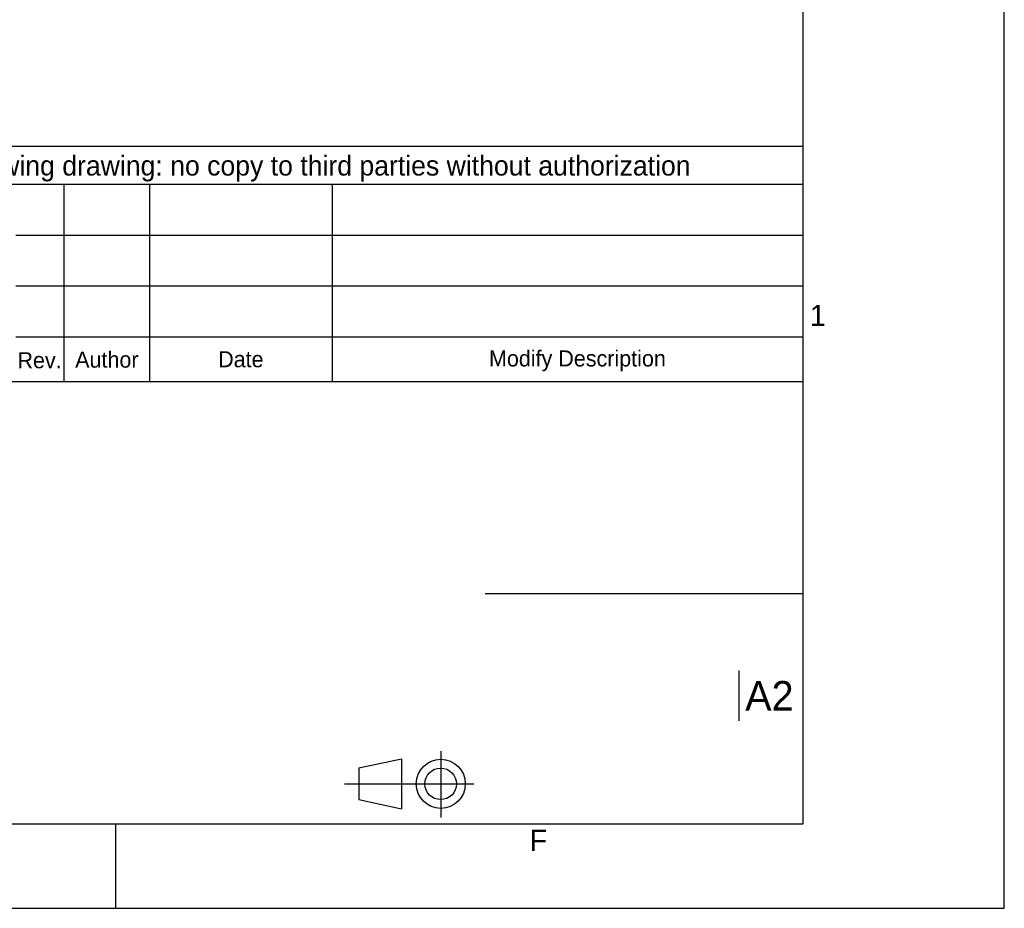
# Model space of a CAD drawing. Header units: millimetres. Extents: x 0 to 594, y 0 to 420.
# Tile 15 of 20: x 478 to 594, y 0 to 105. Entities that reach past the tile are written whole.
import ezdxf

# ---------------------------------------------------------------- set-up
doc = ezdxf.new("R2010")
doc.units = ezdxf.units.MM
doc.header["$LTSCALE"] = 32.67
doc.layers.get('0').update_dxf_attribs({"linetype": 'CONTINUOUS'})
doc.styles.add('TEXTSTYLE_2', font='trium.ttf')

msp = doc.modelspace()

# ---------------------------------------------------------------- linework, layer by layer
at = {"color": 2, "linetype": 'CONTINUOUS'}
for p, q in [((594, 0), (594, 420)), ((384, 90.052483), (570.213985, 90.052483)), ((384, 85.557965), (570.213985, 85.557965)), ((482.916003, 62.232228), (482.916003, 85.557965)), ((493.039368, 62.232228), (493.039368, 85.557965)), ((514.617489, 62.232228), (514.617489, 85.557965)), ((477.191693, 79.553345), (570.213985, 79.553345)), ((477.191693, 73.548724), (570.213985, 73.548724)), ((477.191693, 67.544103), (570.213985, 67.544103)), ((532.662704, 37.190797), (570.192099, 37.190797)), ((562.61847, 28.111666), (562.61847, 22.145084)), ((517.737218, 16.608907), (522.783774, 17.649434)), ((522.783774, 17.649434), (522.783774, 11.74226)), ((527.408979, 18.563837), (527.408979, 10.744116)), ((517.737218, 16.608907), (517.737218, 12.837268)), ((516.039515, 14.705422), (531.318839, 14.705422)), ((517.737218, 12.837268), (522.783774, 11.74226)), ((489, 0), (489, 10)), ((0, 0), (594, 0))]:
    msp.add_line(p, q, dxfattribs=at)
at = {"color": 7, "linetype": 'CONTINUOUS'}
for p, q in [((570.213985, 10), (570.213985, 410)), ((384, 62.232228), (570.213985, 62.232228)), ((20, 10), (570.213985, 10))]:
    msp.add_line(p, q, dxfattribs=at)
at = {"color": 2, "linetype": 'CONTINUOUS'}
for radius in [2.899265, 1.864856]:
    msp.add_circle((527.408979, 14.705422), radius, dxfattribs=at)

# ---------------------------------------------------------------- texts
at = {"color": 2, "linetype": 'CONTINUOUS', "line_spacing_factor": 0.9, "style": 'TEXTSTYLE_2'}
for s, insert, char_height, width, attachment_point in [('GEFRAN S.p.A. reserves in terms of law, the property in the following drawing: no copy to third parties without authorization', (385.056454, 88.93256), 2.35, 182.63851852, 1), ('1', (571.959383, 71.304505), 2.5, 1.91666667, 2), ('Rev.', (477.394747, 65.711235), 1.9, 5.4537037, 1), ('Author', (484.213379, 65.785182), 1.9, 7.9237037, 1), ('Date', (501.104074, 65.829386), 1.9, 5.59444444, 1), ('Modify Description', (533.109252, 65.924142), 1.9, 22.18777778, 1), ('A2', (563.380058, 26.85649), 3.5, 5.91111111, 1), ('F', (538.941167, 9.27981), 2.5, 2.11111111, 2)]:
    msp.add_mtext(s, dxfattribs=dict(at, insert=insert, char_height=char_height, width=width, attachment_point=attachment_point))

doc.saveas('drawing.dxf')
